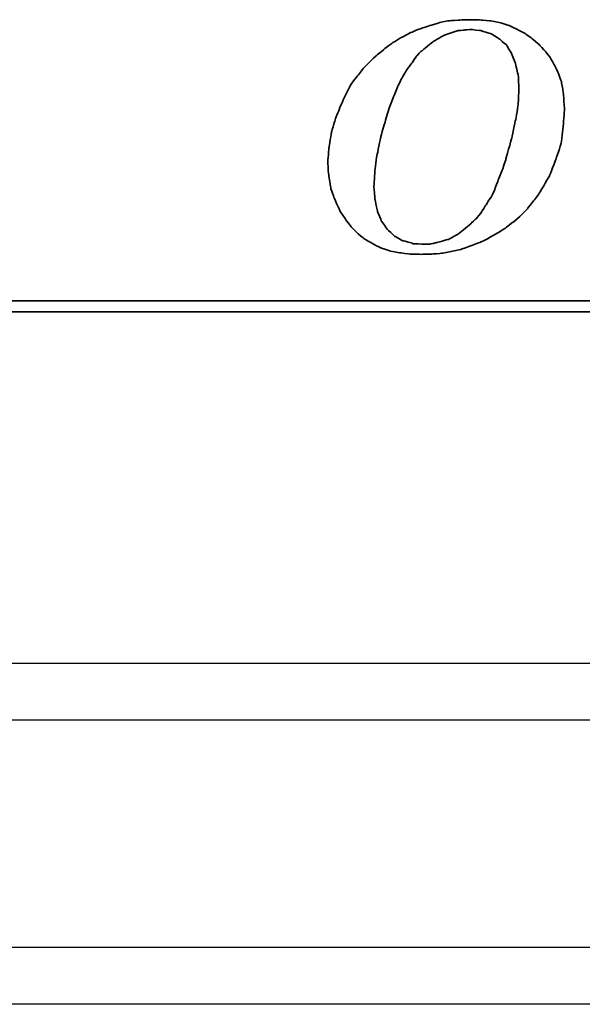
# Model space of a CAD drawing. Header units: millimetres. Extents: x 460 to 871, y 95 to 250.
# Tile 32 of 49: x 759 to 774, y 122 to 148. Entities that reach past the tile are written whole.
import ezdxf

# ---------------------------------------------------------------- set-up
doc = ezdxf.new("R2010")
doc.units = ezdxf.units.MM
for name, color, linetype in [('2', 7, 'CONTINUOUS'), ('DIM', 4, 'CONTINUOUS'), ('layer 1', 7, 'CONTINUOUS'), ('OUT', 3, 'CONTINUOUS')]:
    doc.layers.add(name, color=color, linetype=linetype)

# ---------------------------------------------------------------- blocks, each defined once
blk = doc.blocks.new('TBI MOTION logo(完整正式版)')
at = {"layer": 'layer 1', "color": 22, "lineweight": 35}
for points, knots in [([(-11.34375, -6.98375), (-11.34375, -6.98375), (-10.91375, -7.43875), (-10.91375, -7.43875), (-10.91375, -7.43875), (-10.91375, -7.43875), (-10.38625, -7.87125), (-10.38625, -7.87125), (-10.38625, -7.87125), (-10.38625, -7.87125), (-9.81125, -8.20375), (-9.81125, -8.20375), (-9.81125, -8.20375), (-9.81125, -8.20375), (-9.21125, -8.51875), (-9.21125, -8.51875), (-9.21125, -8.51875), (-9.21125, -8.51875), (-8.51625, -8.75875), (-8.51625, -8.75875), (-8.51625, -8.75875), (-8.51625, -8.75875), (-7.77125, -8.90375), (-7.77125, -8.90375), (-7.77125, -8.90375), (-7.77125, -8.90375), (-6.97875, -8.99875), (-6.97875, -8.99875), (-6.97875, -8.99875), (-6.97875, -8.99875), (-6.14125, -9.02375), (-6.14125, -9.02375), (-6.14125, -9.02375), (-6.14125, -9.02375), (-5.37125, -8.99875), (-5.37125, -8.99875), (-5.37125, -8.99875), (-5.37125, -8.99875), (-4.65375, -8.94875), (-4.65375, -8.94875), (-4.65375, -8.94875), (-4.65375, -8.94875), (-3.93375, -8.80625), (-3.93375, -8.80625), (-3.93375, -8.80625), (-3.93375, -8.80625), (-3.21375, -8.66375), (-3.21375, -8.66375), (-3.21375, -8.66375), (-3.21375, -8.66375), (-2.49375, -8.39875), (-2.49375, -8.39875), (-2.49375, -8.39875), (-2.49375, -8.39875), (-1.79875, -8.13375), (-1.79875, -8.13375), (-1.79875, -8.13375), (-1.79875, -8.13375), (-1.17375, -7.84375), (-1.17375, -7.84375), (-1.17375, -7.84375), (-1.17375, -7.84375), (-0.52375, -7.46375), (-0.52375, -7.46375), (-0.52375, -7.46375), (-0.52375, -7.46375), (0.10124, -7.07875), (0.10124, -7.07875), (0.10124, -7.07875), (0.10124, -7.07875), (0.67625, -6.62375), (0.67625, -6.62375), (0.67625, -6.62375), (0.67625, -6.62375), (1.24874, -6.14375), (1.24874, -6.14375), (1.24874, -6.14375), (1.24874, -6.14375), (1.72874, -5.64125), (1.72874, -5.64125), (1.72874, -5.64125), (1.72874, -5.64125), (2.18624, -5.06375), (2.18624, -5.06375), (2.18624, -5.06375), (2.18624, -5.06375), (2.61625, -4.48874), (2.61625, -4.48874), (2.61625, -4.48874), (2.61625, -4.48874), (3.00125, -3.83874), (3.00125, -3.83874), (3.00125, -3.83874), (3.00125, -3.83874), (3.36124, -3.21374), (3.36124, -3.21374), (3.36124, -3.21374), (3.36124, -3.21374), (3.84374, -1.99125), (3.84374, -1.99125), (3.84374, -1.99125), (3.84374, -1.99125), (4.22625, -0.81875), (4.22625, -0.81875), (4.22625, -0.81875), (4.22625, -0.81875), (4.39125, 0.45624), (4.39125, 0.45624), (4.39125, 0.45624), (4.39125, 0.45624), (4.48874, 1.70124), (4.48874, 1.70124), (4.48874, 1.70124), (4.48874, 1.70124), (4.43874, 2.44625), (4.43874, 2.44625), (4.43874, 2.44625), (4.43874, 2.44625), (4.36874, 3.14125), (4.36874, 3.14125), (4.36874, 3.14125), (4.36874, 3.14125), (4.25125, 3.81125), (4.25125, 3.81125), (4.25125, 3.81125), (4.25125, 3.81125), (4.03124, 4.41125), (4.03124, 4.41125), (4.03124, 4.41125), (4.03124, 4.41125), (3.74374, 5.01125), (3.74374, 5.01125), (3.74374, 5.01125), (3.74374, 5.01125), (3.43124, 5.58875), (3.43124, 5.58875), (3.43124, 5.58875), (3.43124, 5.58875), (3.02625, 6.09125), (3.02625, 6.09125), (3.02625, 6.09125), (3.02625, 6.09125), (2.59374, 6.54875), (2.59374, 6.54875), (2.59374, 6.54875), (2.59374, 6.54875), (2.09124, 6.98125), (2.09124, 6.98125), (2.09124, 6.98125), (2.09124, 6.98125), (1.56124, 7.36625), (1.56124, 7.36625), (1.56124, 7.36625), (1.56124, 7.36625), (0.98624, 7.67625), (0.98624, 7.67625), (0.98624, 7.67625), (0.98624, 7.67625), (0.38624, 7.96375), (0.38624, 7.96375), (0.38624, 7.96375), (0.38624, 7.96375), (-0.25875, 8.15625), (-0.25875, 8.15625), (-0.25875, 8.15625), (-0.25875, 8.15625), (-0.98125, 8.30125), (-0.98125, 8.30125), (-0.98125, 8.30125), (-0.98125, 8.30125), (-1.70124, 8.37125), (-1.70124, 8.37125), (-1.70124, 8.37125), (-1.70124, 8.37125), (-2.49375, 8.39624), (-2.49375, 8.39624), (-2.49375, 8.39624), (-2.49375, 8.39624), (-3.28625, 8.37125), (-3.28625, 8.37125), (-3.28625, 8.37125), (-3.28625, 8.37125), (-4.05125, 8.32125), (-4.05125, 8.32125), (-4.05125, 8.32125), (-4.05125, 8.32125), (-4.77375, 8.18125), (-4.77375, 8.18125), (-4.77375, 8.18125), (-4.77375, 8.18125), (-5.51625, 7.96375), (-5.51625, 7.96375), (-5.51625, 7.96375), (-5.51625, 7.96375), (-6.21125, 7.72625), (-6.21125, 7.72625), (-6.21125, 7.72625), (-6.21125, 7.72625), (-6.92875, 7.43625), (-6.92875, 7.43625), (-6.92875, 7.43625), (-6.92875, 7.43625), (-7.57875, 7.10125), (-7.57875, 7.10125), (-7.57875, 7.10125), (-7.57875, 7.10125), (-8.24875, 6.69125), (-8.24875, 6.69125), (-8.24875, 6.69125), (-8.24875, 6.69125), (-8.84875, 6.26125), (-8.84875, 6.26125), (-8.84875, 6.26125), (-8.84875, 6.26125), (-9.42625, 5.78125), (-9.42625, 5.78125), (-9.42625, 5.78125), (-9.42625, 5.78125), (-9.95375, 5.30125), (-9.95375, 5.30125), (-9.95375, 5.30125), (-9.95375, 5.30125), (-10.43375, 4.79624), (-10.43375, 4.79624), (-10.43375, 4.79624), (-10.43375, 4.79624), (-10.88875, 4.22125), (-10.88875, 4.22125), (-10.88875, 4.22125), (-10.88875, 4.22125), (-11.29875, 3.69375), (-11.29875, 3.69375), (-11.29875, 3.69375), (-11.29875, 3.69375), (-11.63375, 3.09125), (-11.63375, 3.09125), (-11.63375, 3.09125), (-11.63375, 3.09125), (-11.91875, 2.49625), (-11.91875, 2.49625), (-11.91875, 2.49625), (-11.91875, 2.49625), (-12.44875, 1.24625), (-12.44875, 1.24625), (-12.44875, 1.24625), (-12.44875, 1.24625), (-12.80875, 0.06874), (-12.80875, 0.06874), (-12.80875, 0.06874), (-12.80875, 0.06874), (-12.99875, -1.07875), (-12.99875, -1.07875), (-12.99875, -1.07875), (-12.99875, -1.07875), (-13.09375, -2.18375), (-13.09375, -2.18375), (-13.09375, -2.18375), (-13.09375, -2.18375), (-13.04875, -2.85375), (-13.04875, -2.85375), (-13.04875, -2.85375), (-13.04875, -2.85375), (-12.97375, -3.50375), (-12.97375, -3.50375), (-12.97375, -3.50375), (-12.97375, -3.50375), (-12.95375, -3.50375), (-12.95375, -3.50375), (-12.95375, -3.50375), (-12.95375, -3.50375), (-12.85375, -4.17375), (-12.85375, -4.17375), (-12.85375, -4.17375), (-12.85375, -4.17375), (-12.63875, -4.77624), (-12.63875, -4.77624), (-12.63875, -4.77624), (-12.63875, -4.77624), (-12.39875, -5.35125), (-12.39875, -5.35125), (-12.39875, -5.35125), (-12.39875, -5.35125), (-12.11375, -5.92875), (-12.11375, -5.92875), (-12.11375, -5.92875), (-12.11375, -5.92875), (-11.75375, -6.45375), (-11.75375, -6.45375), (-11.75375, -6.45375), (-11.75375, -6.45375), (-11.34375, -6.98375), (-11.34375, -6.98375)], [0, 0, 0, 0, 0.01369863, 0.01369863, 0.01369863, 0.01369864, 0.02739726, 0.02739726, 0.02739726, 0.02739727, 0.04109589, 0.04109589, 0.04109589, 0.0410959, 0.05479452, 0.05479452, 0.05479452, 0.05479453, 0.06849315, 0.06849315, 0.06849315, 0.06849316, 0.08219178, 0.08219178, 0.08219178, 0.08219179, 0.09589041, 0.09589041, 0.09589041, 0.09589042, 0.10958904, 0.10958904, 0.10958904, 0.10958905, 0.12328767, 0.12328767, 0.12328767, 0.12328768, 0.1369863, 0.1369863, 0.1369863, 0.13698631, 0.15068493, 0.15068493, 0.15068493, 0.15068494, 0.16438356, 0.16438356, 0.16438356, 0.16438357, 0.17808219, 0.17808219, 0.17808219, 0.1780822, 0.19178082, 0.19178082, 0.19178082, 0.19178083, 0.20547945, 0.20547945, 0.20547945, 0.20547946, 0.21917808, 0.21917808, 0.21917808, 0.21917809, 0.23287671, 0.23287671, 0.23287671, 0.23287672, 0.24657534, 0.24657534, 0.24657534, 0.24657535, 0.26027397, 0.26027397, 0.26027397, 0.26027398, 0.2739726, 0.2739726, 0.2739726, 0.27397261, 0.28767123, 0.28767123, 0.28767123, 0.28767124, 0.30136986, 0.30136986, 0.30136986, 0.30136987, 0.31506849, 0.31506849, 0.31506849, 0.3150685, 0.32876712, 0.32876712, 0.32876712, 0.32876713, 0.34246575, 0.34246575, 0.34246575, 0.34246576, 0.35616438, 0.35616438, 0.35616438, 0.35616439, 0.36986301, 0.36986301, 0.36986301, 0.36986302, 0.38356164, 0.38356164, 0.38356164, 0.38356165, 0.39726027, 0.39726027, 0.39726027, 0.39726028, 0.4109589, 0.4109589, 0.4109589, 0.41095891, 0.42465753, 0.42465753, 0.42465753, 0.42465754, 0.43835616, 0.43835616, 0.43835616, 0.43835617, 0.45205479, 0.45205479, 0.45205479, 0.4520548, 0.46575342, 0.46575342, 0.46575342, 0.46575343, 0.47945205, 0.47945205, 0.47945205, 0.47945206, 0.49315068, 0.49315068, 0.49315068, 0.49315069, 0.50684932, 0.50684932, 0.50684932, 0.50684933, 0.52054795, 0.52054795, 0.52054795, 0.52054796, 0.53424658, 0.53424658, 0.53424658, 0.53424659, 0.54794521, 0.54794521, 0.54794521, 0.54794522, 0.56164384, 0.56164384, 0.56164384, 0.56164385, 0.57534247, 0.57534247, 0.57534247, 0.57534248, 0.5890411, 0.5890411, 0.5890411, 0.58904111, 0.60273973, 0.60273973, 0.60273973, 0.60273974, 0.61643836, 0.61643836, 0.61643836, 0.61643837, 0.63013699, 0.63013699, 0.63013699, 0.630137, 0.64383562, 0.64383562, 0.64383562, 0.64383563, 0.65753425, 0.65753425, 0.65753425, 0.65753426, 0.67123288, 0.67123288, 0.67123288, 0.67123289, 0.68493151, 0.68493151, 0.68493151, 0.68493152, 0.69863014, 0.69863014, 0.69863014, 0.69863015, 0.71232877, 0.71232877, 0.71232877, 0.71232878, 0.7260274, 0.7260274, 0.7260274, 0.72602741, 0.73972603, 0.73972603, 0.73972603, 0.73972604, 0.75342466, 0.75342466, 0.75342466, 0.75342467, 0.76712329, 0.76712329, 0.76712329, 0.7671233, 0.78082192, 0.78082192, 0.78082192, 0.78082193, 0.79452055, 0.79452055, 0.79452055, 0.79452056, 0.80821918, 0.80821918, 0.80821918, 0.80821919, 0.82191781, 0.82191781, 0.82191781, 0.82191782, 0.83561644, 0.83561644, 0.83561644, 0.83561645, 0.84931507, 0.84931507, 0.84931507, 0.84931508, 0.8630137, 0.8630137, 0.8630137, 0.86301371, 0.87671233, 0.87671233, 0.87671233, 0.87671234, 0.89041096, 0.89041096, 0.89041096, 0.89041097, 0.90410959, 0.90410959, 0.90410959, 0.9041096, 0.91780822, 0.91780822, 0.91780822, 0.91780823, 0.93150685, 0.93150685, 0.93150685, 0.93150686, 0.94520548, 0.94520548, 0.94520548, 0.94520549, 0.95890411, 0.95890411, 0.95890411, 0.95890412, 0.97260274, 0.97260274, 0.97260274, 0.97260275, 0.98630137, 0.98630137, 0.98630137, 0.98630138, 1, 1, 1, 1]), ([(-8.77875, 1.03124), (-8.77875, 1.03124), (-8.51625, 1.89625), (-8.51625, 1.89625), (-8.51625, 1.89625), (-8.51625, 1.89625), (-8.20375, 2.66375), (-8.20375, 2.66375), (-8.20375, 2.66375), (-8.20375, 2.66375), (-7.91625, 3.38125), (-7.91625, 3.38125), (-7.91625, 3.38125), (-7.91625, 3.38125), (-7.91625, 3.40624), (-7.91625, 3.40624), (-7.91625, 3.40624), (-7.91625, 3.40624), (-7.57875, 4.07624), (-7.57875, 4.07624), (-7.57875, 4.07624), (-7.57875, 4.07624), (-7.24375, 4.65125), (-7.24375, 4.65125), (-7.24375, 4.65125), (-7.24375, 4.65125), (-7.21875, 4.65125), (-7.21875, 4.65125), (-7.21875, 4.65125), (-7.21875, 4.65125), (-7.21875, 4.67624), (-7.21875, 4.67624), (-7.21875, 4.67624), (-7.21875, 4.67624), (-6.83625, 5.20375), (-6.83625, 5.20375), (-6.83625, 5.20375), (-6.83625, 5.20375), (-6.49875, 5.68625), (-6.49875, 5.68625), (-6.49875, 5.68625), (-6.49875, 5.68625), (-6.49875, 5.70625), (-6.49875, 5.70625), (-6.49875, 5.70625), (-6.49875, 5.70625), (-6.11625, 6.09125), (-6.11625, 6.09125), (-6.11625, 6.09125), (-6.11625, 6.09125), (-6.09125, 6.09125), (-6.09125, 6.09125), (-6.09125, 6.09125), (-6.09125, 6.09125), (-5.27375, 6.76625), (-5.27375, 6.76625), (-5.27375, 6.76625), (-5.27375, 6.76625), (-5.24875, 6.76625), (-5.24875, 6.76625), (-5.24875, 6.76625), (-5.24875, 6.76625), (-5.24875, 6.78625), (-5.24875, 6.78625), (-5.24875, 6.78625), (-5.24875, 6.78625), (-4.38875, 7.26624), (-4.38875, 7.26624), (-4.38875, 7.26624), (-4.38875, 7.26624), (-4.36125, 7.26624), (-4.36125, 7.26624), (-4.36125, 7.26624), (-4.36125, 7.26624), (-3.93375, 7.41125), (-3.93375, 7.41125), (-3.93375, 7.41125), (-3.93375, 7.41125), (-3.47375, 7.55625), (-3.47375, 7.55625), (-3.47375, 7.55625), (-3.47375, 7.55625), (-3.45375, 7.55625), (-3.45375, 7.55625), (-3.45375, 7.55625), (-3.45375, 7.55625), (-3.42875, 7.58124), (-3.42875, 7.58124), (-3.42875, 7.58124), (-3.42875, 7.58124), (-2.97375, 7.62625), (-2.97375, 7.62625), (-2.97375, 7.62625), (-2.97375, 7.62625), (-2.49375, 7.67625), (-2.49375, 7.67625), (-2.49375, 7.67625), (-2.49375, 7.67625), (-2.46875, 7.67625), (-2.46875, 7.67625), (-2.46875, 7.67625), (-2.46875, 7.67625), (-1.70124, 7.58124), (-1.70124, 7.58124), (-1.70124, 7.58124), (-1.70124, 7.58124), (-1.67875, 7.55625), (-1.67875, 7.55625), (-1.67875, 7.55625), (-1.67875, 7.55625), (-1.65375, 7.55625), (-1.65375, 7.55625), (-1.65375, 7.55625), (-1.65375, 7.55625), (-1.03125, 7.36625), (-1.03125, 7.36625), (-1.03125, 7.36625), (-1.03125, 7.36625), (-1.00625, 7.36625), (-1.00625, 7.36625), (-1.00625, 7.36625), (-1.00625, 7.36625), (-0.43124, 7.02624), (-0.43124, 7.02624), (-0.43124, 7.02624), (-0.43124, 7.02624), (-0.40625, 7.00624), (-0.40625, 7.00624), (-0.40625, 7.00624), (-0.40625, 7.00624), (0.12124, 6.57124), (0.12124, 6.57124), (0.12124, 6.57124), (0.12124, 6.57124), (0.14624, 6.54875), (0.14624, 6.54875), (0.14624, 6.54875), (0.14624, 6.54875), (0.17124, 6.52375), (0.17124, 6.52375), (0.17124, 6.52375), (0.17124, 6.52375), (0.55625, 5.89875), (0.55625, 5.89875), (0.55625, 5.89875), (0.55625, 5.89875), (0.55625, 5.87625), (0.55625, 5.87625), (0.55625, 5.87625), (0.55625, 5.87625), (0.84124, 5.15625), (0.84124, 5.15625), (0.84124, 5.15625), (0.84124, 5.15625), (0.84124, 5.13125), (0.84124, 5.13125), (0.84124, 5.13125), (0.84124, 5.13125), (1.03624, 4.31875), (1.03624, 4.31875), (1.03624, 4.31875), (1.03624, 4.31875), (1.05624, 4.31875), (1.05624, 4.31875), (1.05624, 4.31875), (1.05624, 4.31875), (1.05624, 4.29125), (1.05624, 4.29125), (1.05624, 4.29125), (1.05624, 4.29125), (1.10625, 3.33125), (1.10625, 3.33125), (1.10625, 3.33125), (1.10625, 3.33125), (1.10625, 3.30875), (1.10625, 3.30875), (1.10625, 3.30875), (1.10625, 3.30875), (1.05624, 2.20624), (1.05624, 2.20624), (1.05624, 2.20624), (1.05624, 2.20624), (1.05624, 2.18124), (1.05624, 2.18124), (1.05624, 2.18124), (1.05624, 2.18124), (0.86624, 0.93624), (0.86624, 0.93624), (0.86624, 0.93624), (0.86624, 0.93624), (0.84124, 0.93624), (0.84124, 0.93624), (0.84124, 0.93624), (0.84124, 0.93624), (0.55625, -0.45874), (0.55625, -0.45874), (0.55625, -0.45874), (0.55625, -0.45874), (0.12124, -1.99125), (0.12124, -1.99125), (0.12124, -1.99125), (0.12124, -1.99125), (0.12124, -2.01874), (0.12124, -2.01874), (0.12124, -2.01874), (0.12124, -2.01874), (-0.13874, -2.78375), (-0.13874, -2.78375), (-0.13874, -2.78375), (-0.13874, -2.78375), (-0.43124, -3.50375), (-0.43124, -3.50375), (-0.43124, -3.50375), (-0.43124, -3.50375), (-0.69375, -4.19875), (-0.69375, -4.19875), (-0.69375, -4.19875), (-0.69375, -4.19875), (-0.69375, -4.22375), (-0.69375, -4.22375), (-0.69375, -4.22375), (-0.69375, -4.22375), (-0.98125, -4.82374), (-0.98125, -4.82374), (-0.98125, -4.82374), (-0.98125, -4.82374), (-1.00625, -4.82374), (-1.00625, -4.82374), (-1.00625, -4.82374), (-1.00625, -4.82374), (-1.33875, -5.35125), (-1.33875, -5.35125), (-1.33875, -5.35125), (-1.33875, -5.35125), (-1.67875, -5.87875), (-1.67875, -5.87875), (-1.67875, -5.87875), (-1.67875, -5.87875), (-1.67875, -5.90375), (-1.67875, -5.90375), (-1.67875, -5.90375), (-1.67875, -5.90375), (-2.05875, -6.35875), (-2.05875, -6.35875), (-2.05875, -6.35875), (-2.05875, -6.35875), (-2.08375, -6.38375), (-2.08375, -6.38375), (-2.08375, -6.38375), (-2.08375, -6.38375), (-2.46875, -6.74375), (-2.46875, -6.74375), (-2.46875, -6.74375), (-2.46875, -6.74375), (-3.25875, -7.41625), (-3.25875, -7.41625), (-3.25875, -7.41625), (-3.25875, -7.41625), (-3.28625, -7.43875), (-3.28625, -7.43875), (-3.28625, -7.43875), (-3.28625, -7.43875), (-4.12375, -7.91875), (-4.12375, -7.91875), (-4.12375, -7.91875), (-4.12375, -7.91875), (-4.14875, -7.91875), (-4.14875, -7.91875), (-4.14875, -7.91875), (-4.14875, -7.91875), (-4.17125, -7.91875), (-4.17125, -7.91875), (-4.17125, -7.91875), (-4.17125, -7.91875), (-5.03375, -8.15875), (-5.03375, -8.15875), (-5.03375, -8.15875), (-5.03375, -8.15875), (-5.51625, -8.25625), (-5.51625, -8.25625), (-5.51625, -8.25625), (-5.51625, -8.25625), (-5.54125, -8.27875), (-5.54125, -8.27875), (-5.54125, -8.27875), (-5.54125, -8.27875), (-5.56375, -8.27875), (-5.56375, -8.27875), (-5.56375, -8.27875), (-5.56375, -8.27875), (-5.99625, -8.27875), (-5.99625, -8.27875), (-5.99625, -8.27875), (-5.99625, -8.27875), (-6.76375, -8.23125), (-6.76375, -8.23125), (-6.76375, -8.23125), (-6.76375, -8.23125), (-6.78875, -8.23125), (-6.78875, -8.23125), (-6.78875, -8.23125), (-6.78875, -8.23125), (-6.78875, -8.20375), (-6.78875, -8.20375), (-6.78875, -8.20375), (-6.78875, -8.20375), (-7.45875, -8.01375), (-7.45875, -8.01375), (-7.45875, -8.01375), (-7.45875, -8.01375), (-7.48375, -8.01375), (-7.48375, -8.01375), (-7.48375, -8.01375), (-7.48375, -8.01375), (-7.50875, -8.01375), (-7.50875, -8.01375), (-7.50875, -8.01375), (-7.50875, -8.01375), (-8.13125, -7.67875), (-8.13125, -7.67875), (-8.13125, -7.67875), (-8.13125, -7.67875), (-8.15625, -7.65375), (-8.15625, -7.65375), (-8.15625, -7.65375), (-8.15625, -7.65375), (-8.65875, -7.17375), (-8.65875, -7.17375), (-8.65875, -7.17375), (-8.65875, -7.17375), (-8.68375, -7.14875), (-8.68375, -7.14875), (-8.68375, -7.14875), (-8.68375, -7.14875), (-9.08875, -6.57375), (-9.08875, -6.57375), (-9.08875, -6.57375), (-9.08875, -6.57375), (-9.11375, -6.54875), (-9.11375, -6.54875), (-9.11375, -6.54875), (-9.11375, -6.54875), (-9.11375, -6.52875), (-9.11375, -6.52875), (-9.11375, -6.52875), (-9.11375, -6.52875), (-9.40375, -5.85375), (-9.40375, -5.85375), (-9.40375, -5.85375), (-9.40375, -5.85375), (-9.40375, -5.82875), (-9.40375, -5.82875), (-9.40375, -5.82875), (-9.40375, -5.82875), (-9.56875, -4.96875), (-9.56875, -4.96875), (-9.56875, -4.96875), (-9.56875, -4.96875), (-9.59375, -4.94375), (-9.59375, -4.94375), (-9.59375, -4.94375), (-9.59375, -4.94375), (-9.66375, -4.03375), (-9.66375, -4.03375), (-9.66375, -4.03375), (-9.66375, -4.03375), (-9.66375, -4.00875), (-9.66375, -4.00875), (-9.66375, -4.00875), (-9.66375, -4.00875), (-9.59375, -2.85375), (-9.59375, -2.85375), (-9.59375, -2.85375), (-9.59375, -2.85375), (-9.45125, -1.65875), (-9.45125, -1.65875), (-9.45125, -1.65875), (-9.45125, -1.65875), (-9.42625, -1.63375), (-9.42625, -1.63375), (-9.42625, -1.63375), (-9.42625, -1.63375), (-9.16125, -0.33875), (-9.16125, -0.33875), (-9.16125, -0.33875), (-9.16125, -0.33875), (-8.77875, 1.00624), (-8.77875, 1.00624), (-8.77875, 1.00624), (-8.77875, 1.00624), (-8.77875, 1.03124), (-8.77875, 1.03124)], [0, 0, 0, 0, 0.01020408, 0.01020408, 0.01020408, 0.01020409, 0.02040816, 0.02040816, 0.02040816, 0.02040817, 0.03061224, 0.03061224, 0.03061224, 0.03061225, 0.04081633, 0.04081633, 0.04081633, 0.04081634, 0.05102041, 0.05102041, 0.05102041, 0.05102042, 0.06122449, 0.06122449, 0.06122449, 0.0612245, 0.07142857, 0.07142857, 0.07142857, 0.07142858, 0.08163265, 0.08163265, 0.08163265, 0.08163266, 0.09183673, 0.09183673, 0.09183673, 0.09183674, 0.10204082, 0.10204082, 0.10204082, 0.10204083, 0.1122449, 0.1122449, 0.1122449, 0.11224491, 0.12244898, 0.12244898, 0.12244898, 0.12244899, 0.13265306, 0.13265306, 0.13265306, 0.13265307, 0.14285714, 0.14285714, 0.14285714, 0.14285715, 0.15306122, 0.15306122, 0.15306122, 0.15306123, 0.16326531, 0.16326531, 0.16326531, 0.16326532, 0.17346939, 0.17346939, 0.17346939, 0.1734694, 0.18367347, 0.18367347, 0.18367347, 0.18367348, 0.19387755, 0.19387755, 0.19387755, 0.19387756, 0.20408163, 0.20408163, 0.20408163, 0.20408164, 0.21428571, 0.21428571, 0.21428571, 0.21428572, 0.2244898, 0.2244898, 0.2244898, 0.22448981, 0.23469388, 0.23469388, 0.23469388, 0.23469389, 0.24489796, 0.24489796, 0.24489796, 0.24489797, 0.25510204, 0.25510204, 0.25510204, 0.25510205, 0.26530612, 0.26530612, 0.26530612, 0.26530613, 0.2755102, 0.2755102, 0.2755102, 0.27551021, 0.28571429, 0.28571429, 0.28571429, 0.2857143, 0.29591837, 0.29591837, 0.29591837, 0.29591838, 0.30612245, 0.30612245, 0.30612245, 0.30612246, 0.31632653, 0.31632653, 0.31632653, 0.31632654, 0.32653061, 0.32653061, 0.32653061, 0.32653062, 0.33673469, 0.33673469, 0.33673469, 0.3367347, 0.34693878, 0.34693878, 0.34693878, 0.34693879, 0.35714286, 0.35714286, 0.35714286, 0.35714287, 0.36734694, 0.36734694, 0.36734694, 0.36734695, 0.37755102, 0.37755102, 0.37755102, 0.37755103, 0.3877551, 0.3877551, 0.3877551, 0.38775511, 0.39795918, 0.39795918, 0.39795918, 0.39795919, 0.40816327, 0.40816327, 0.40816327, 0.40816328, 0.41836735, 0.41836735, 0.41836735, 0.41836736, 0.42857143, 0.42857143, 0.42857143, 0.42857144, 0.43877551, 0.43877551, 0.43877551, 0.43877552, 0.44897959, 0.44897959, 0.44897959, 0.4489796, 0.45918367, 0.45918367, 0.45918367, 0.45918368, 0.46938776, 0.46938776, 0.46938776, 0.46938777, 0.47959184, 0.47959184, 0.47959184, 0.47959185, 0.48979592, 0.48979592, 0.48979592, 0.48979593, 0.5, 0.5, 0.5, 0.50000001, 0.51020408, 0.51020408, 0.51020408, 0.51020409, 0.52040816, 0.52040816, 0.52040816, 0.52040817, 0.53061224, 0.53061224, 0.53061224, 0.53061225, 0.54081633, 0.54081633, 0.54081633, 0.54081634, 0.55102041, 0.55102041, 0.55102041, 0.55102042, 0.56122449, 0.56122449, 0.56122449, 0.5612245, 0.57142857, 0.57142857, 0.57142857, 0.57142858, 0.58163265, 0.58163265, 0.58163265, 0.58163266, 0.59183673, 0.59183673, 0.59183673, 0.59183674, 0.60204082, 0.60204082, 0.60204082, 0.60204083, 0.6122449, 0.6122449, 0.6122449, 0.61224491, 0.62244898, 0.62244898, 0.62244898, 0.62244899, 0.63265306, 0.63265306, 0.63265306, 0.63265307, 0.64285714, 0.64285714, 0.64285714, 0.64285715, 0.65306122, 0.65306122, 0.65306122, 0.65306123, 0.66326531, 0.66326531, 0.66326531, 0.66326532, 0.67346939, 0.67346939, 0.67346939, 0.6734694, 0.68367347, 0.68367347, 0.68367347, 0.68367348, 0.69387755, 0.69387755, 0.69387755, 0.69387756, 0.70408163, 0.70408163, 0.70408163, 0.70408164, 0.71428571, 0.71428571, 0.71428571, 0.71428572, 0.7244898, 0.7244898, 0.7244898, 0.72448981, 0.73469388, 0.73469388, 0.73469388, 0.73469389, 0.74489796, 0.74489796, 0.74489796, 0.74489797, 0.75510204, 0.75510204, 0.75510204, 0.75510205, 0.76530612, 0.76530612, 0.76530612, 0.76530613, 0.7755102, 0.7755102, 0.7755102, 0.77551021, 0.78571429, 0.78571429, 0.78571429, 0.7857143, 0.79591837, 0.79591837, 0.79591837, 0.79591838, 0.80612245, 0.80612245, 0.80612245, 0.80612246, 0.81632653, 0.81632653, 0.81632653, 0.81632654, 0.82653061, 0.82653061, 0.82653061, 0.82653062, 0.83673469, 0.83673469, 0.83673469, 0.8367347, 0.84693878, 0.84693878, 0.84693878, 0.84693879, 0.85714286, 0.85714286, 0.85714286, 0.85714287, 0.86734694, 0.86734694, 0.86734694, 0.86734695, 0.87755102, 0.87755102, 0.87755102, 0.87755103, 0.8877551, 0.8877551, 0.8877551, 0.88775511, 0.89795918, 0.89795918, 0.89795918, 0.89795919, 0.90816327, 0.90816327, 0.90816327, 0.90816328, 0.91836735, 0.91836735, 0.91836735, 0.91836736, 0.92857143, 0.92857143, 0.92857143, 0.92857144, 0.93877551, 0.93877551, 0.93877551, 0.93877552, 0.94897959, 0.94897959, 0.94897959, 0.9489796, 0.95918367, 0.95918367, 0.95918367, 0.95918368, 0.96938776, 0.96938776, 0.96938776, 0.96938777, 0.97959184, 0.97959184, 0.97959184, 0.97959185, 0.98979592, 0.98979592, 0.98979592, 0.98979593, 1, 1, 1, 1]), ([(75.90875, -9.47875), (75.90875, -9.47875), (75.90875, -12.28625), (75.90875, -12.28625), (75.90875, -12.28625), (75.90875, -12.28625), (75.90875, -12.47875), (75.90875, -12.47875), (75.90875, -12.47875), (75.90875, -12.47875), (75.71625, -12.47875), (75.71625, -12.47875), (75.71625, -12.47875), (75.71625, -12.47875), (-88.32875, -12.47875), (-88.32875, -12.47875), (-88.32875, -12.47875), (-88.32875, -12.47875), (-88.32875, -13.29375), (-88.32875, -13.29375), (-88.32875, -13.29375), (-88.32875, -13.29375), (82.89125, -13.29375), (82.89125, -13.29375), (82.89125, -13.29375), (82.89125, -13.29375), (75.90875, -9.47875), (75.90875, -9.47875)], [0, 0, 0, 0, 0.14285714, 0.14285714, 0.14285714, 0.14285715, 0.28571429, 0.28571429, 0.28571429, 0.2857143, 0.42857143, 0.42857143, 0.42857143, 0.42857144, 0.57142857, 0.57142857, 0.57142857, 0.57142858, 0.71428571, 0.71428571, 0.71428571, 0.71428572, 0.85714286, 0.85714286, 0.85714286, 0.85714287, 1, 1, 1, 1])]:
    blk.add_open_spline(points, degree=3, knots=knots, dxfattribs=at)

msp = doc.modelspace()

# ---------------------------------------------------------------- linework, layer by layer
at = {"layer": '2', "color": 0, "linetype": 'Continuous'}
msp.add_line((855.691, 121.584), (610.691, 121.584), dxfattribs=at)
msp.add_open_spline([(855.691, 123.084), (661.805, 123.084)], degree=1, dxfattribs=at)
at = {"layer": 'OUT', "color": 0}
for p, q in [((823.691, 130.584), (700.691, 130.584)), ((823.691, 129.084), (700.691, 129.084))]:
    msp.add_line(p, q, dxfattribs=at)

# ---------------------------------------------------------------- block references
at = {"layer": 'DIM', "color": 7, "xscale": 0.3557468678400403, "yscale": 0.3557468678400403, "zscale": 0.3557468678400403}
msp.add_blockref('TBI MOTION logo(完整正式版)', (771.567, 144.6), dxfattribs=at)

doc.saveas('drawing.dxf')
